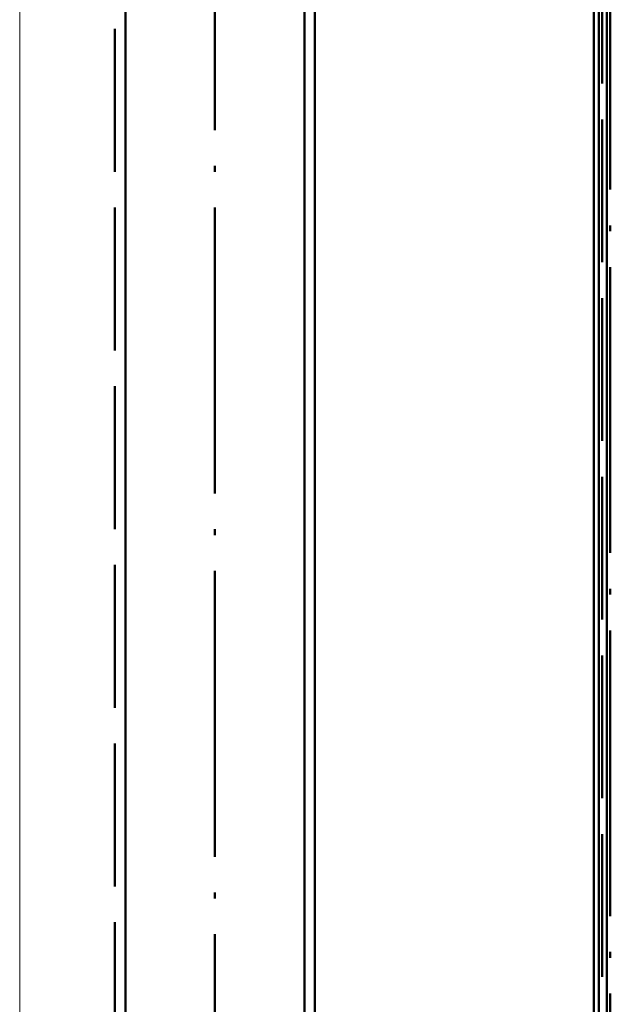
# Paper-space layout 'Layout1' of a CAD drawing. Extents: x -2 to 1033, y -36 to 596.
# Tile 192 of 256: x 354 to 366, y 457 to 478. Entities that reach past the tile are written whole.
import ezdxf

# ---------------------------------------------------------------- set-up
doc = ezdxf.new("R2010")
doc.units = 0
doc.linetypes.add('ACAD_ISO02W100', pattern=[15, 12, -3])
doc.linetypes.add('ACAD_ISO04W100', pattern=[30.5, 24, -3, 0.5, -3])
for name, color, linetype, lineweight in [('SS_PODKLADY_PANELY', 9, 'CONTINUOUS', 13), ('SS_SLOUPY KRAJNÍ', 143, 'CONTINUOUS', 50), ('SS_ZEBRIK KOŠ', 75, 'CONTINUOUS', 50)]:
    doc.layers.add(name, color=color, linetype=linetype, lineweight=lineweight)

psp = doc.layouts.get("Layout1")

# ---------------------------------------------------------------- linework, layer by layer
at = {"layer": 'SS_PODKLADY_PANELY', "color": 9, "linetype": 'Continuous', "ltscale": 0.25}
psp.add_line((353.7063, 503.885), (353.7063, 376.385), dxfattribs=at)
at = {"layer": 'SS_SLOUPY KRAJNÍ', "color": 1, "linetype": 'Continuous', "ltscale": 0.25}
for p, q in [((359.6863, 504.562), (359.6863, 377.1851)), ((359.9063, 377.1851), (359.9063, 504.3617)), ((355.9263, 377.1851), (355.9263, 504.2081))]:
    psp.add_line(p, q, dxfattribs=at)
at = {"layer": 'SS_SLOUPY KRAJNÍ', "color": 7, "linetype": 'ACAD_ISO04W100', "ltscale": 0.25}
psp.add_line((357.8063, 376.385), (357.8063, 504.385), dxfattribs=at)
at = {"layer": 'SS_SLOUPY KRAJNÍ', "color": 3, "linetype": 'ACAD_ISO02W100', "ltscale": 0.25}
psp.add_line((355.7063, 503.885), (355.7063, 377.1851), dxfattribs=at)
at = {"layer": 'SS_ZEBRIK KOŠ', "color": 1, "linetype": 'Continuous', "ltscale": 0.25}
for p, q in [((365.7698, 546.985), (365.7698, 420.885)), ((365.8683, 453.285), (365.8683, 483.685)), ((366.0419, 453.285), (366.0419, 483.685))]:
    psp.add_line(p, q, dxfattribs=at)
at = {"layer": 'SS_ZEBRIK KOŠ', "color": 3, "linetype": 'ACAD_ISO02W100', "ltscale": 0.25}
psp.add_line((365.9435, 546.985), (365.9435, 420.885), dxfattribs=at)
at = {"layer": 'SS_ZEBRIK KOŠ', "color": 7, "linetype": 'ACAD_ISO04W100', "ltscale": 0.25}
psp.add_line((366.1127, 420.885), (366.1127, 546.985), dxfattribs=at)

doc.saveas('drawing.dxf')
